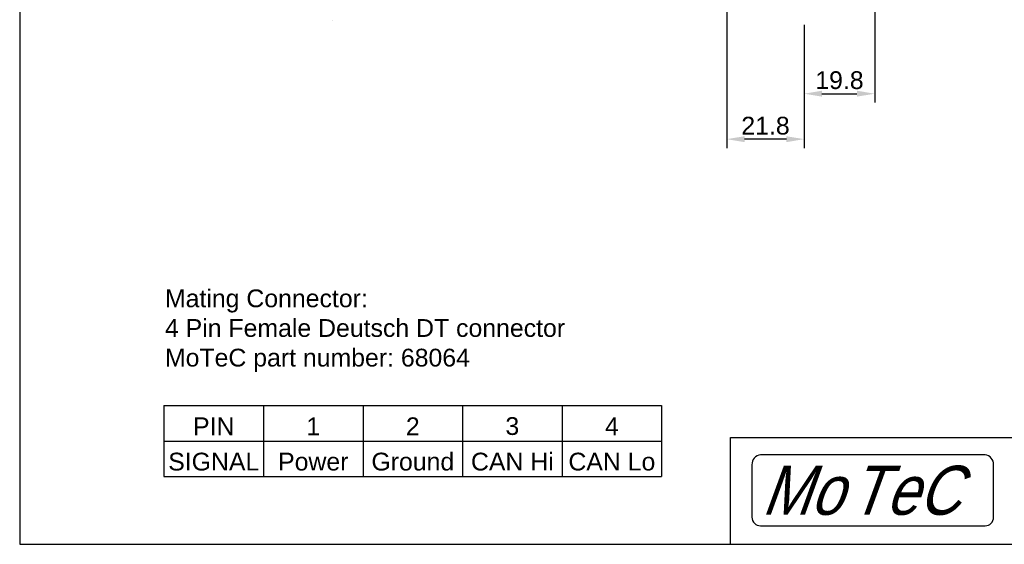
# Model space of a CAD drawing. Header units: millimetres. Extents: x 0 to 283, y 0 to 196.
# Tile 1 of 32: x 0 to 139, y 0 to 74. Entities that reach past the tile are written whole.
import ezdxf
from ezdxf.enums import TextEntityAlignment as Align

# ---------------------------------------------------------------- set-up
doc = ezdxf.new("R2010")
doc.units = ezdxf.units.MM
doc.layers.get('0').update_dxf_attribs({"linetype": 'CONTINUOUS'})
doc.layers.get('DEFPOINTS').update_dxf_attribs({"linetype": 'CONTINUOUS'})
for name, color, linetype in [('BORDER', 3, 'CONTINUOUS'), ('BORDERMOTEC', 5, 'CONTINUOUS'), ('BORDERTEXT', 7, 'CONTINUOUS'), ('DIM', 7, 'CONTINUOUS')]:
    doc.layers.add(name, color=color, linetype=linetype)
doc.layers.add('VISIBLE', color=7, linetype='CONTINUOUS', lineweight=0)
doc.styles.add('SANSSERIF', font='sanss___.ttf')
doc.styles.add('SWISBOBT', font='swissk.ttf', dxfattribs={"width": 0.85, "oblique": 20})
doc.dimstyles.new('ISO-25$0', dxfattribs={"dimtxt": 2.5, "dimasz": 2.5, "dimexe": 1.25, "dimexo": 1, "dimgap": 0.6, "dimtad": 1, "dimdec": 1, "dimzin": 9, "dimdsep": 46, "dimtxsty": 'SANSSERIF', "dimcen": 0.75, "dimadec": 1, "dimazin": 0, "dimtfac": 1, "dimtdec": 1, "dimtmove": 0, "dimatfit": 3, "dimfxl": 1, "dimarcsym": 0})

# ---------------------------------------------------------------- blocks, each defined once
blk = doc.blocks.new('Motec_Logo')
at = {"layer": 'BORDERMOTEC'}
blk.add_lwpolyline([(34, -3.7), (34, 3.7, 0.381225), (32.8, 5.1), (1.2, 5.1, 0.381225), (0, 3.7), (0, -3.7, 0.414214), (1.2, -4.9), (32.8, -4.9, 0.414214)], format="xyb", close=True, dxfattribs=at)
at = {"layer": 'BORDER', "style": 'SWISBOBT', "oblique": 20, "width": 0.85}
for s, height, p in [('Mo', 6.904, (1.3, 0.1)), ('T', 6.9, (13.66, 0.1)), ('eC', 6.904, (18.73, 0.1))]:
    blk.add_text(s, height=height, dxfattribs=at).set_placement(p, align=Align.MIDDLE_LEFT)
blk = doc.blocks.new('Prof-A4_Motec_Mech_No-Billhead')
at = {"layer": 'BORDER'}
for p, q in [((100, 15), (283, 15)), ((100, 0), (100, 15))]:
    blk.add_line(p, q, dxfattribs=at)
blk.add_lwpolyline([(0, 0), (283, 0), (283, 196), (0, 196)], close=True, dxfattribs=at)
blk.add_blockref('Motec_Logo', (103, 7.5), dxfattribs=at)
at = {"layer": 'BORDERTEXT', "style": 'SANSSERIF', "flags": 4}
blk.add_attdef('2011', (24.99, 192.75), '', height=2, dxfattribs=at)
at = {"layer": 'BORDERTEXT', "style": 'SANSSERIF'}
blk.add_attdef('-2011', (31.82, 192.75), '', height=2, dxfattribs=at)
at = {"layer": 'BORDERTEXT', "style": 'SANSSERIF', "flags": 4}
for tag, p in [('0.15', (214.38, 18.75)), ('0.5%%D', (229.57, 18.75))]:
    blk.add_attdef(tag, text='', height=2.5, dxfattribs=at).set_placement(p, align=Align.MIDDLE_LEFT)
blk.add_attdef('1:2', text='', height=2.5, dxfattribs=at).set_placement((252.64, 18.75), align=Align.MIDDLE)
at = {"layer": 'BORDERTEXT', "style": 'SANSSERIF'}
for tag, height, p in [('TITLE', 3, (193, 11.25)), ('1of1', 2.5, (248, 5.2)), ('SPU88888', 3.5, (270.5, 5.2)), ('22.12.2012', 2.5, (155.65, 3.75)), ('INT', 2.5, (215.16, 3.75)), ('A', 2.5, (232.48, 3.75))]:
    blk.add_attdef(tag, text='', height=height, dxfattribs=at).set_placement(p, align=Align.MIDDLE)
for p in [(175.22, 3.75), (193.22, 3.75)]:
    blk.add_attdef('KMH', text='', height=2.5, dxfattribs=at).set_placement(p, align=Align.MIDDLE_LEFT)
blk = doc.blocks.new('*D33')
at = {"layer": 'DEFPOINTS', "color": 0, "transparency": 16777216}
for p in [(99.46, 84.77), (110.35, 74.06), (99.46, 56.98)]:
    blk.add_point(p, dxfattribs=at)
at = {"layer": 'VISIBLE', "color": 0, "lineweight": -2, "transparency": 16777216}
for p, q in [((99.46, 83.77), (99.46, 55.73)), ((110.35, 73.06), (110.35, 55.73)), ((107.85, 56.98), (101.96, 56.98))]:
    blk.add_line(p, q, dxfattribs=at)
at = {"layer": 'VISIBLE', "color": 0, "transparency": 16777216}
for points in [[(101.96, 57.39), (101.96, 56.56), (99.46, 56.98)], [(107.85, 57.39), (107.85, 56.56), (110.35, 56.98)]]:
    blk.add_solid(points, dxfattribs=at)
at = {"layer": 'VISIBLE', "color": 0, "transparency": 16777216, "insert": (104.91, 58.86), "char_height": 2.5, "attachment_point": 5, "style": 'SANSSERIF'}
blk.add_mtext('21.8', dxfattribs=at)
blk = doc.blocks.new('*D34')
at = {"layer": 'DEFPOINTS', "color": 0, "transparency": 16777216}
for p in [(120.27, 100.53), (110.35, 74.06), (120.27, 63.37)]:
    blk.add_point(p, dxfattribs=at)
at = {"layer": 'VISIBLE', "color": 0, "lineweight": -2, "transparency": 16777216}
for p, q in [((120.27, 99.53), (120.27, 62.12)), ((110.35, 73.06), (110.35, 62.12)), ((112.85, 63.37), (117.77, 63.37))]:
    blk.add_line(p, q, dxfattribs=at)
at = {"layer": 'VISIBLE', "color": 0, "transparency": 16777216}
for points in [[(112.85, 63.79), (112.85, 62.96), (110.35, 63.37)], [(117.77, 63.79), (117.77, 62.96), (120.27, 63.37)]]:
    blk.add_solid(points, dxfattribs=at)
at = {"layer": 'VISIBLE', "color": 0, "transparency": 16777216, "insert": (115.31, 65.26), "char_height": 2.5, "attachment_point": 5, "style": 'SANSSERIF'}
blk.add_mtext('19.8', dxfattribs=at)

msp = doc.modelspace()

# ---------------------------------------------------------------- linework, layer by layer
at = {"linetype": 'Continuous', "lineweight": 15}
msp.add_lwpolyline([(44.038, 73.628), (44.038, 73.636), (44.038, 73.636)], dxfattribs=at)
at = {"layer": 'BORDER'}
for p, q in [((20.297, 19.514), (20.297, 9.514)), ((20.297, 19.514), (90.297, 19.514)), ((34.297, 19.514), (34.297, 9.514)), ((48.297, 19.514), (48.297, 9.514)), ((62.297, 19.514), (62.297, 9.514)), ((76.297, 19.514), (76.297, 9.514)), ((90.297, 19.514), (90.297, 9.514)), ((20.297, 14.514), (90.297, 14.514)), ((20.297, 9.514), (90.297, 9.514))]:
    msp.add_line(p, q, dxfattribs=at)

# ---------------------------------------------------------------- block references
at = {"layer": 'DIM'}
msp.add_blockref('Prof-A4_Motec_Mech_No-Billhead', (0, 0), dxfattribs=at)

# ---------------------------------------------------------------- texts
at = {"layer": 'BORDER', "char_height": 2.5, "width": 12, "attachment_point": 8, "style": 'SANSSERIF'}
for s, insert in [('PIN', (27.297, 15.347)), ('1', (41.297, 15.347)), ('2', (55.297, 15.347)), ('3', (69.297, 15.347)), ('4', (83.297, 15.347)), ('SIGNAL', (27.297, 10.347)), ('Power', (41.297, 10.347)), ('Ground', (55.297, 10.347)), ('CAN Hi', (69.297, 10.347)), ('CAN Lo', (83.297, 10.347))]:
    msp.add_mtext(s, dxfattribs=dict(at, insert=insert))
at = {"layer": 'DIM', "insert": (20.433, 35.84), "char_height": 2.5, "width": 64.40943, "attachment_point": 1, "style": 'SANSSERIF'}
msp.add_mtext('Mating Connector:\\P4 Pin Female Deutsch DT connector\\PMoTeC part number: 68064', dxfattribs=at)

# ---------------------------------------------------------------- dimensions: what is measured, and where the dimension line sits
at = {"layer": 'VISIBLE'}
for base, p2, picture, middle in [((120.272, 63.374), (120.272, 100.53), '*D34', (115.313, 65.262)), ((99.456, 56.976), (99.456, 84.767), '*D33', (104.906, 58.864))]:
    dim = msp.add_linear_dim(base=base, p1=(110.355, 74.056), p2=p2, dimstyle='ISO-25$0', override={"dimlfac": 2}, dxfattribs=at)
    dim.commit()
    dim.dimension.update_dxf_attribs({"geometry": picture, "text_midpoint": middle})

doc.saveas('drawing.dxf')
